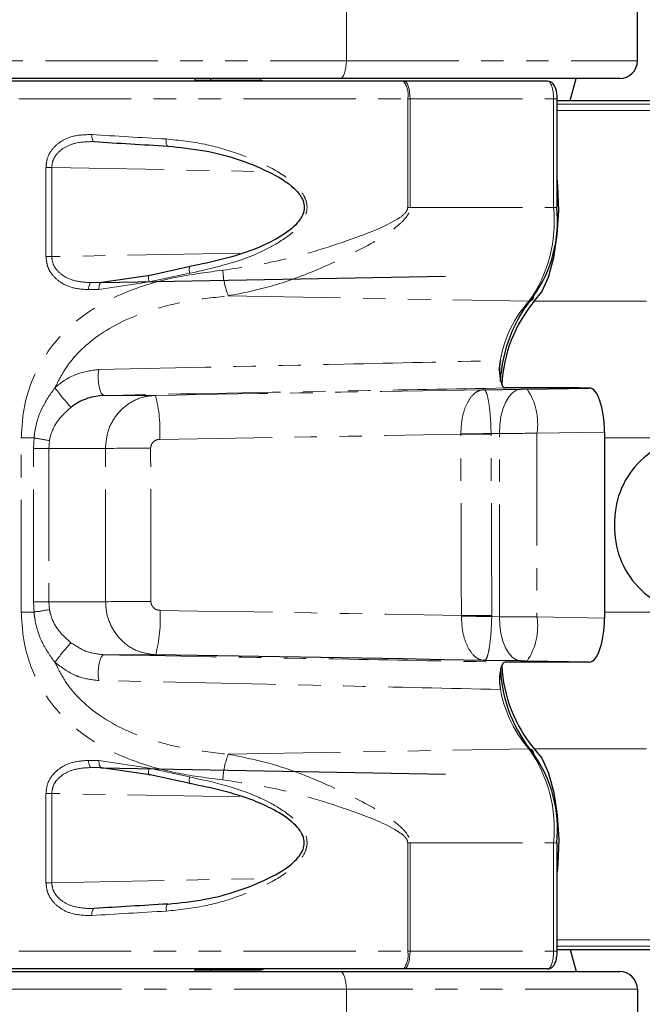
# Paper-space layout 'Inground Anchor' of a CAD drawing. Header units: millimetres. Extents: x 262 to 9484, y 125 to 8141.
# Tile 33 of 53: x 739 to 774, y 6114 to 6169. Entities that reach past the tile are written whole.
import ezdxf

# ---------------------------------------------------------------- set-up
doc = ezdxf.new("R2010")
doc.units = ezdxf.units.MM
doc.linetypes.add('PHANTOM', pattern=[12.7, 6.35, -1.27, 1.27, -1.27, 1.27, -1.27])
doc.layers.add('COMPONENT_GEOMETRY', color=7, linetype='Continuous')
doc.styles.add('SLDTEXTSTYLE0', font='TXT', dxfattribs={"width": 0.75})
doc.dimstyles.new('SLDDIMSTYLE0', dxfattribs={"dimtxt": 50, "dimasz": 3.302, "dimexe": 0, "dimexo": 0.0625, "dimgap": 12.5, "dimtad": 0, "dimtih": 1, "dimtoh": 1, "dimdec": 0, "dimrnd": 1e-09, "dimzin": 12, "dimdsep": 46, "dimtxsty": 'SLDTEXTSTYLE0', "dimsah": 1, "dimcen": 0.09, "dimadec": 0, "dimazin": 3, "dimtfac": 1, "dimtdec": 0, "dimtofl": 0, "dimtmove": 0, "dimatfit": 3, "dimfxl": 1, "dimfrac": 2, "dimtolj": 1, "dimtzin": 12, "dimarcsym": 0})

# ---------------------------------------------------------------- blocks, each defined once
blk = doc.blocks.new('_D_13')
at = {"layer": 'COMPONENT_GEOMETRY', "color": 7}
for p, q in [((519.7, 6139.559), (519.7, 3926.076)), ((4570.646, 6139.559), (4570.646, 3926.076)), ((519.7, 3929.251), (2471.284, 3929.251)), ((4570.646, 3929.251), (2619.062, 3929.251))]:
    blk.add_line(p, q, dxfattribs=at)
for points in [[(519.7, 3929.251), (523.002, 3928.743), (523.002, 3929.759)], [(4570.646, 3929.251), (4567.344, 3929.759), (4567.344, 3928.743)]]:
    blk.add_solid(points, dxfattribs=at)
at = {"layer": 'COMPONENT_GEOMETRY', "color": 7, "insert": (2471.284, 3954.017), "char_height": 50, "attachment_point": 1, "style": 'SLDTEXTSTYLE0'}
blk.add_mtext('4051', dxfattribs=at)

psp = doc.layouts.new('Inground Anchor')

# ---------------------------------------------------------------- linework, layer by layer
at = {"color": 8, "linetype": 'PHANTOM', "lineweight": 18}
for p, q in [((757.742, 6167.079), (757.742, 6172.079)), ((715.334, 6167.079), (757.742, 6167.079)), ((757.742, 6167.079), (774.191, 6167.079)), ((726.528, 6164.929), (761.209, 6164.929)), ((761.209, 6164.929), (761.209, 6158.791)), ((761.209, 6164.929), (761.34, 6164.929)), ((761.34, 6164.929), (769.455, 6164.929)), ((761.34, 6158.791), (761.34, 6164.929)), ((769.455, 6158.791), (769.455, 6164.929)), ((769.455, 6164.929), (769.657, 6164.929)), ((769.657, 6164.634), (1466.45, 6164.634)), ((769.657, 6164.277), (1618.607, 6164.277)), ((740.765, 6161.053), (740.765, 6156.007)), ((741.092, 6161.053), (740.765, 6161.053)), ((741.092, 6161.053), (753.307, 6160.811)), ((741.092, 6156.007), (741.092, 6161.053)), ((761.34, 6158.791), (761.209, 6158.791)), ((761.34, 6158.791), (769.455, 6158.791)), ((769.455, 6158.791), (769.657, 6158.791)), ((740.765, 6156.007), (741.092, 6156.007)), ((751.729, 6156.204), (741.092, 6156.007)), ((746.599, 6154.578), (748.885, 6155.065)), ((743.327, 6154.54), (743.923, 6154.551)), ((743.754, 6154.148), (746.599, 6154.578)), ((751.068, 6153.788), (768.063, 6153.484)), ((768.35, 6153.479), (1625.897, 6153.479)), ((746.95, 6148.162), (744.05, 6148.162)), ((770.859, 6148.578), (770.902, 6148.579)), ((764.214, 6145.958), (764.214, 6145.978)), ((766.394, 6146.011), (765.924, 6146.005)), ((765.924, 6146.005), (765.925, 6145.964)), ((766.394, 6135.646), (766.394, 6146.011)), ((772.33, 6146.084), (768.515, 6146.017)), ((768.515, 6146.017), (768.515, 6135.641)), ((739.367, 6135.905), (739.367, 6145.752)), ((740.088, 6145.752), (739.367, 6145.752)), ((740.059, 6145.162), (740.088, 6145.752)), ((740.962, 6145.605), (740.925, 6145.162)), ((772.33, 6145.752), (776.782, 6145.752)), ((740.059, 6145.162), (740.925, 6145.162)), ((740.059, 6136.495), (740.059, 6145.162)), ((744.122, 6145.162), (740.925, 6145.162)), ((740.925, 6145.162), (740.925, 6136.495)), ((740.088, 6135.905), (740.059, 6136.495)), ((740.059, 6136.495), (740.925, 6136.495)), ((740.925, 6136.495), (740.962, 6136.052)), ((744.135, 6136.495), (740.925, 6136.495)), ((740.088, 6135.905), (739.367, 6135.905)), ((772.33, 6135.905), (776.782, 6135.905)), ((764.246, 6135.679), (764.246, 6135.711)), ((765.959, 6135.718), (765.959, 6135.652)), ((765.959, 6135.652), (766.394, 6135.646)), ((768.515, 6135.641), (772.33, 6135.573)), ((746.964, 6133.495), (744.05, 6133.495)), ((751.068, 6127.869), (768.063, 6128.173)), ((768.35, 6128.178), (1625.897, 6128.178)), ((743.754, 6127.51), (746.599, 6127.079)), ((743.327, 6127.118), (743.923, 6127.107)), ((746.599, 6127.079), (748.885, 6126.592)), ((740.765, 6120.605), (740.765, 6125.65)), ((740.765, 6125.65), (741.092, 6125.65)), ((751.729, 6125.453), (741.092, 6125.65)), ((741.092, 6125.65), (741.092, 6120.605)), ((761.209, 6116.729), (761.209, 6122.866)), ((761.34, 6122.866), (761.209, 6122.866)), ((761.34, 6122.866), (769.455, 6122.866)), ((761.34, 6122.866), (761.34, 6116.729)), ((769.455, 6116.729), (769.455, 6122.866)), ((769.455, 6122.866), (769.657, 6122.866)), ((741.092, 6120.605), (753.307, 6120.846)), ((741.092, 6120.605), (740.765, 6120.605)), ((769.657, 6117.38), (1618.604, 6117.38)), ((769.657, 6117.023), (1469.886, 6117.023)), ((726.528, 6116.729), (761.209, 6116.729)), ((761.209, 6116.729), (761.34, 6116.729)), ((761.34, 6116.729), (769.455, 6116.729)), ((769.455, 6116.729), (769.657, 6116.729)), ((757.742, 6114.579), (715.334, 6114.579)), ((757.742, 6114.579), (757.742, 6109.579)), ((774.191, 6114.579), (757.742, 6114.579))]:
    psp.add_line(p, q, dxfattribs=at)
at = {"color": 7, "linetype": 'Continuous', "lineweight": 25}
for p, q in [((774.191, 6167.079), (774.191, 6172.079)), ((757.4, 6166.079), (714.992, 6166.079)), ((760.971, 6165.929), (727.528, 6165.929)), ((749.191, 6165.929), (749.191, 6166.079)), ((749.191, 6165.929), (749.191, 6166.079)), ((749.191, 6165.979), (752.848, 6165.979)), ((750.091, 6165.979), (750.091, 6166.079)), ((750.091, 6165.979), (750.091, 6166.079)), ((773.191, 6166.079), (757.4, 6166.079)), ((761.014, 6165.929), (760.971, 6165.929)), ((769.118, 6165.929), (761.014, 6165.929)), ((770.39, 6164.829), (770.739, 6166.079)), ((769.657, 6158.791), (769.657, 6164.929)), ((769.657, 6164.829), (1455.479, 6164.829)), ((748.923, 6155.451), (746.652, 6154.945)), ((746.652, 6154.945), (743.902, 6154.547)), ((743.902, 6154.547), (763.353, 6154.909)), ((765.517, 6148.483), (767.603, 6148.511)), ((770.902, 6148.579), (766.722, 6148.579)), ((767.956, 6148.516), (771.468, 6148.578)), ((771.468, 6148.578), (770.859, 6148.578)), ((772.33, 6146.084), (772.33, 6135.573)), ((767.603, 6133.147), (765.549, 6133.174)), ((770.908, 6133.079), (766.722, 6133.079)), ((771.468, 6133.079), (767.956, 6133.141)), ((771.468, 6133.079), (770.865, 6133.079)), ((770.908, 6133.079), (770.865, 6133.079)), ((746.652, 6126.712), (743.902, 6127.11)), ((743.902, 6127.11), (763.353, 6126.748)), ((748.923, 6126.206), (746.652, 6126.712)), ((769.657, 6116.729), (769.657, 6122.866)), ((769.657, 6116.829), (926.685, 6116.829)), ((770.39, 6116.829), (770.739, 6115.579)), ((714.992, 6115.579), (757.4, 6115.579)), ((760.971, 6115.729), (727.528, 6115.729)), ((749.191, 6115.579), (749.191, 6115.729)), ((749.191, 6115.579), (749.191, 6115.729)), ((749.191, 6115.679), (752.848, 6115.679)), ((750.091, 6115.579), (750.091, 6115.679)), ((750.091, 6115.579), (750.091, 6115.679)), ((757.4, 6115.579), (773.191, 6115.579)), ((761.014, 6115.729), (760.971, 6115.729)), ((769.118, 6115.729), (761.014, 6115.729)), ((774.191, 6114.579), (774.191, 6109.579))]:
    psp.add_line(p, q, dxfattribs=at)
at = {"color": 8, "linetype": 'PHANTOM', "lineweight": 18, "flags": 128}
for points in [[(757.742, 6167.079), (757.735, 6166.884), (757.716, 6166.696), (757.684, 6166.523), (757.642, 6166.371), (757.59, 6166.247), (757.531, 6166.155), (757.467, 6166.098), (757.4, 6166.079)], [(761.34, 6164.929), (761.333, 6165.124), (761.315, 6165.311), (761.285, 6165.484), (761.244, 6165.636), (761.195, 6165.76), (761.139, 6165.852), (761.078, 6165.909), (761.014, 6165.929)], [(743.496, 6162.512), (743.465, 6162.517), (743.435, 6162.538), (743.408, 6162.574), (743.386, 6162.623), (743.368, 6162.684), (743.357, 6162.755), (743.352, 6162.831), (743.353, 6162.911)], [(747.645, 6162.259), (747.625, 6162.264), (747.606, 6162.284), (747.59, 6162.32), (747.577, 6162.369), (747.567, 6162.431), (747.561, 6162.501), (747.559, 6162.578), (747.561, 6162.658)], [(748.923, 6155.451), (748.904, 6155.46), (748.888, 6155.45), (748.876, 6155.42), (748.868, 6155.373), (748.865, 6155.31), (748.867, 6155.236), (748.873, 6155.153), (748.885, 6155.065)], [(746.599, 6154.578), (746.579, 6154.668), (746.566, 6154.753), (746.561, 6154.829), (746.565, 6154.89), (746.576, 6154.935), (746.596, 6154.959), (746.621, 6154.963), (746.652, 6154.945)], [(743.171, 6154.14), (743.174, 6154.217), (743.182, 6154.292), (743.196, 6154.36), (743.215, 6154.421), (743.239, 6154.47), (743.266, 6154.508), (743.296, 6154.531), (743.327, 6154.54)], [(743.754, 6154.148), (743.756, 6154.225), (743.764, 6154.299), (743.777, 6154.368), (743.795, 6154.429), (743.818, 6154.478), (743.844, 6154.516), (743.872, 6154.539), (743.902, 6154.547)], [(743.746, 6149.621), (743.722, 6149.381), (743.719, 6149.127), (743.736, 6148.875), (743.773, 6148.642), (743.826, 6148.443), (743.893, 6148.29), (743.97, 6148.195), (744.05, 6148.162)], [(766.394, 6146.011), (766.413, 6146.495), (766.478, 6146.96), (766.587, 6147.39), (766.737, 6147.767), (766.92, 6148.078), (767.131, 6148.311), (767.362, 6148.457), (767.603, 6148.511)], [(765.925, 6145.964), (765.728, 6145.964), (765.524, 6145.963), (765.312, 6145.962), (765.096, 6145.961), (764.876, 6145.96), (764.655, 6145.959), (764.434, 6145.959), (764.214, 6145.958)], [(747.211, 6136.006), (749.352, 6135.969), (751.491, 6135.933), (753.626, 6135.896), (755.758, 6135.859), (757.887, 6135.823), (760.011, 6135.786), (762.131, 6135.749), (764.246, 6135.711)], [(765.959, 6135.718), (765.763, 6135.717), (765.557, 6135.716), (765.346, 6135.715), (765.129, 6135.714), (764.909, 6135.714), (764.687, 6135.713), (764.465, 6135.712), (764.246, 6135.711)], [(767.603, 6133.147), (767.362, 6133.2), (767.131, 6133.346), (766.92, 6133.579), (766.737, 6133.89), (766.587, 6134.268), (766.478, 6134.697), (766.413, 6135.163), (766.394, 6135.646)], [(743.746, 6132.036), (743.722, 6132.276), (743.719, 6132.53), (743.736, 6132.782), (743.773, 6133.015), (743.826, 6133.215), (743.893, 6133.367), (743.97, 6133.463), (744.05, 6133.495)], [(743.171, 6127.518), (743.174, 6127.44), (743.182, 6127.366), (743.196, 6127.297), (743.215, 6127.237), (743.239, 6127.187), (743.266, 6127.15), (743.296, 6127.126), (743.327, 6127.118)], [(743.754, 6127.51), (743.756, 6127.432), (743.764, 6127.358), (743.777, 6127.289), (743.795, 6127.229), (743.818, 6127.179), (743.844, 6127.142), (743.872, 6127.118), (743.902, 6127.11)], [(746.599, 6127.079), (746.579, 6126.989), (746.566, 6126.904), (746.561, 6126.829), (746.565, 6126.767), (746.576, 6126.723), (746.596, 6126.698), (746.621, 6126.694), (746.652, 6126.712)], [(748.923, 6126.206), (748.904, 6126.197), (748.888, 6126.207), (748.876, 6126.237), (748.868, 6126.284), (748.865, 6126.347), (748.867, 6126.422), (748.873, 6126.505), (748.885, 6126.592)], [(743.496, 6119.145), (743.465, 6119.14), (743.435, 6119.119), (743.408, 6119.084), (743.386, 6119.034), (743.368, 6118.973), (743.357, 6118.903), (743.352, 6118.826), (743.353, 6118.746)], [(747.645, 6119.398), (747.625, 6119.394), (747.606, 6119.373), (747.59, 6119.337), (747.577, 6119.288), (747.567, 6119.227), (747.561, 6119.156), (747.559, 6119.079), (747.561, 6118.999)], [(761.34, 6116.729), (761.333, 6116.534), (761.315, 6116.346), (761.285, 6116.173), (761.244, 6116.021), (761.195, 6115.897), (761.139, 6115.805), (761.078, 6115.748), (761.014, 6115.729)], [(757.4, 6115.579), (757.467, 6115.559), (757.531, 6115.502), (757.59, 6115.41), (757.642, 6115.286), (757.684, 6115.134), (757.716, 6114.961), (757.735, 6114.774), (757.742, 6114.579)]]:
    psp.add_lwpolyline(points, dxfattribs=at)
at = {"color": 7, "linetype": 'Continuous', "lineweight": 25, "flags": 128}
for points in [[(768.35, 6153.479), (768.793, 6154.011), (769.176, 6154.854), (769.474, 6155.952), (769.667, 6157.234), (769.743, 6158.618), (769.697, 6160.012), (769.657, 6160.438)], [(765.549, 6133.174), (763.244, 6133.214), (760.933, 6133.255), (758.616, 6133.295), (756.294, 6133.335), (753.968, 6133.376), (751.637, 6133.416), (749.302, 6133.456), (746.964, 6133.495)], [(768.35, 6128.178), (768.793, 6127.646), (769.176, 6126.803), (769.474, 6125.705), (769.667, 6124.423), (769.743, 6123.04), (769.697, 6121.645), (769.657, 6121.22)]]:
    psp.add_lwpolyline(points, dxfattribs=at)
at = {"color": 7, "linetype": 'Continuous', "lineweight": 25}
for centre, radius, start, end in [((773.191, 6167.079), 1, 270, 0), ((752.848, 6165.479), 0.5, 64.1581, 90), ((762.311, 6158.032), 7.368, 324.6905, 5.9084), ((774.719, 6148.494), 8.293, 140.4628, 176.8071), ((774.546, 6148.372), 8.029, 140.5028, 177.0484), ((777.748, 6140.981), 4.85, 91.7591, 181.8037), ((777.748, 6140.676), 4.85, 178.1963, 268.2409), ((774.669, 6133.132), 8.235, 183.5248, 219.5928), ((774.551, 6133.288), 8.035, 182.9199, 219.4919), ((762.311, 6123.625), 7.368, 354.0916, 35.3095), ((752.848, 6116.179), 0.5, 270, 295.8419), ((773.191, 6114.579), 1, 0, 90)]:
    psp.add_arc(centre, radius, start, end, dxfattribs=at)
at = {"color": 8, "linetype": 'PHANTOM', "lineweight": 18}
for centre, radius, start, end in [((759.982, 6165.164), 1.249, 349.1204, 37.7215), ((761.703, 6157.988), 7.793, 324.6905, 5.9084), ((755.524, 6155.501), 4.774, 183.1684, 201.0207), ((768.068, 6153.741), 0.257, 268.9131, 7.2235), ((773.049, 6148.996), 6.708, 138.0112, 175.1471), ((753.027, 6157.264), 14.611, 216.4071, 222.0224), ((739.264, 6146.152), 7.945, 356.5465, 14.6568), ((765.046, 6146.553), 3.511, 351.2142, 34.0038), ((760.681, 6428.488), 282.532, 270.7165, 271.06334), ((733.102, 6101.676), 44.626, 79.8561, 80.9945), ((746.63, 5857.92), 287.253, 89.98983, 90.50025), ((746.644, 5847.889), 288.617, 89.98966, 90.49814), ((733.102, 6179.981), 44.626, 279.0055, 280.1439), ((739.277, 6135.518), 7.948, 345.2553, 3.5163), ((760.715, 5853.268), 282.432, 88.93612, 89.28366), ((765.046, 6135.104), 3.511, 325.9962, 8.7858), ((753.027, 6124.393), 14.611, 137.9776, 143.5929), ((773.28, 6132.737), 6.932, 186.6585, 221.1777), ((761.703, 6123.669), 7.793, 354.0916, 35.3095), ((768.068, 6127.916), 0.257, 352.7765, 91.0869), ((755.524, 6126.157), 4.774, 158.9793, 176.8316), ((759.982, 6116.493), 1.249, 322.2785, 10.8796)]:
    psp.add_arc(centre, radius, start, end, dxfattribs=at)
for centre, major_axis, ratio, start_param, end_param in [((769.118, 6164.929), (0, 1), 0.337171, 4.712389, 6.283185), ((754.528, 6163.978), (28, -1.118), 0.058776, 4.304191, 4.463289), ((754.521, 6154.874), (27.6, 0.453), 0.005969, 4.294672, 4.317332), ((754.528, 6154.474), (28, 0.453), 0.005884, 4.294675, 4.317335), ((733.788, 6148.865), (162.566, 2.683), 0.00568, 4.793348, 4.908734), ((767.853, 6148.517), (0.5, 0.008), 0.005682, 4.18875, 4.920963), ((733.829, 6146.366), (165.066, 2.642), 0.005508, 4.793356, 4.897436), ((574.52, -3506.54), (127.357, 12715.986), 0.011237, 5.573169, 5.574406), ((575.769, -3506.54), (126.107, 12716.019), 0.011408, 5.573167, 5.574404), ((767.894, 6146.018), (3, 0.008), 0.000947, 4.188841, 4.921054), ((692.901, 3809.669), (0, 9311.037), 0.005683, 4.964966, 4.965927), ((695.265, 3809.669), (-2.363, 9311.081), 0.00577, 4.964964, 4.965926), ((767.894, 6135.64), (3, -0.008), 0.000947, 1.362131, 2.094345), ((767.853, 6133.14), (0.5, -0.008), 0.005682, 1.362222, 2.094436), ((754.528, 6127.183), (28, -0.453), 0.005884, 1.96585, 1.988511), ((754.521, 6126.783), (27.6, -0.453), 0.005969, 1.965853, 1.988514), ((754.528, 6117.68), (28, 1.118), 0.058776, 1.819896, 1.978994), ((769.118, 6116.729), (0, 1), 0.337171, 3.141593, 4.712389)]:
    psp.add_ellipse(centre, major_axis=major_axis, ratio=ratio, start_param=start_param, end_param=end_param, dxfattribs=at)
at = {"color": 7, "linetype": 'Continuous', "lineweight": 25}
for centre, major_axis, ratio, start_param, end_param in [((754.512, 6163.579), (27.6, -1.118), 0.059626, 4.30426, 4.463358), ((771.467, 6146.078), (0.002, 2.5), 0.345418, 4.71517, 6.283825), ((771.467, 6135.579), (-0.002, 2.5), 0.345418, 3.140953, 4.709608), ((754.512, 6118.079), (27.6, 1.118), 0.059626, 1.819828, 1.978925)]:
    psp.add_ellipse(centre, major_axis=major_axis, ratio=ratio, start_param=start_param, end_param=end_param, dxfattribs=at)
for points, knots in [([(769.657, 6164.929), (769.655, 6165.017), (769.648, 6165.222), (769.581, 6165.533), (769.472, 6165.758), (769.293, 6165.905), (769.175, 6165.921), (769.118, 6165.929)], [0, 0, 0, 0, 0.1846, 0.427143, 0.715699, 0.862577, 1, 1, 1, 1]), ([(747.645, 6162.259), (748.346, 6162.187), (750.287, 6161.986), (752.752, 6161.177), (754.569, 6160.141), (755.192, 6159.433), (755.368, 6158.985), (755.369, 6158.571), (755.244, 6158.287), (755.052, 6157.989), (754.598, 6157.497), (753.692, 6156.932), (751.763, 6156.044), (750.139, 6155.705), (748.923, 6155.451)], [0, 0, 0, 0, 0.12991, 0.359387, 0.464769, 0.505001, 0.527937, 0.550681, 0.578411, 0.582677, 0.615146, 0.698783, 0.774581, 1, 1, 1, 1]), ([(766.449, 6150.125), (766.432, 6150.025), (766.398, 6149.824), (766.392, 6149.479), (766.421, 6149.15), (766.484, 6148.867), (766.574, 6148.667), (766.659, 6148.586), (766.708, 6148.58), (766.722, 6148.579)], [0, 0, 0, 0, 0.15705, 0.314102, 0.471129, 0.628117, 0.785073, 0.942021, 1, 1, 1, 1]), ([(744.05, 6148.162), (743.739, 6148.126), (743.114, 6148.054), (742.494, 6147.722), (742.204, 6147.506), (742.173, 6147.483)], [0, 0, 0, 0, 0.469247, 0.942621, 1, 1, 1, 1]), ([(766.722, 6133.079), (766.685, 6133.068), (766.612, 6133.045), (766.515, 6132.873), (766.441, 6132.619), (766.398, 6132.302), (766.392, 6131.961), (766.417, 6131.7), (766.442, 6131.568), (766.449, 6131.532)], [0, 0, 0, 0, 0.156971, 0.313942, 0.470894, 0.627843, 0.784815, 0.941826, 1, 1, 1, 1]), ([(747.645, 6119.398), (748.346, 6119.47), (750.287, 6119.671), (752.752, 6120.48), (754.569, 6121.516), (755.192, 6122.224), (755.368, 6122.672), (755.369, 6123.087), (755.244, 6123.37), (755.052, 6123.668), (754.598, 6124.16), (753.692, 6124.725), (751.763, 6125.613), (750.139, 6125.952), (748.923, 6126.206)], [0, 0, 0, 0, 0.12991, 0.359387, 0.464769, 0.505001, 0.527937, 0.550681, 0.578411, 0.582677, 0.615146, 0.698783, 0.774581, 1, 1, 1, 1]), ([(769.118, 6115.729), (769.175, 6115.736), (769.282, 6115.751), (769.412, 6115.849), (769.519, 6115.992), (769.603, 6116.21), (769.651, 6116.478), (769.656, 6116.662), (769.657, 6116.729)], [0, 0, 0, 0, 0.136528, 0.259627, 0.402284, 0.618123, 0.860319, 1, 1, 1, 1])]:
    psp.add_open_spline(points, degree=3, knots=knots, dxfattribs=at)
at = {"color": 8, "linetype": 'PHANTOM', "lineweight": 18}
for points, knots in [([(743.353, 6162.911), (742.951, 6162.901), (742.288, 6162.883), (741.509, 6162.49), (741.056, 6162.033), (740.807, 6161.541), (740.779, 6161.207), (740.765, 6161.053)], [0, 0, 0, 0, 0.343371, 0.565902, 0.738595, 0.878696, 1, 1, 1, 1]), ([(748.885, 6155.065), (750.141, 6155.347), (751.822, 6155.724), (753.809, 6156.715), (754.744, 6157.352), (755.311, 6158.024), (755.526, 6158.521), (755.526, 6159.006), (755.348, 6159.503), (754.718, 6160.29), (753.421, 6161.105), (751.645, 6161.856), (749.662, 6162.435), (748.287, 6162.581), (747.561, 6162.658)], [0, 0, 0, 0, 0.222881, 0.298074, 0.38192, 0.415154, 0.448608, 0.472751, 0.496858, 0.538181, 0.643652, 0.75608, 0.871235, 1, 1, 1, 1]), ([(741.092, 6161.053), (741.104, 6161.175), (741.13, 6161.442), (741.364, 6161.832), (741.786, 6162.191), (742.514, 6162.496), (743.123, 6162.506), (743.496, 6162.512)], [0, 0, 0, 0, 0.112579, 0.245384, 0.414973, 0.641274, 1, 1, 1, 1]), ([(761.209, 6158.791), (761.205, 6158.75), (761.2, 6158.699), (761.157, 6158.59), (760.999, 6158.371), (760.067, 6157.745), (757.733, 6156.86), (754.421, 6155.788), (751.867, 6155.404), (750.758, 6155.237)], [0, 0, 0, 0, 0.010783, 0.013401, 0.031151, 0.081795, 0.312783, 0.701606, 1, 1, 1, 1]), ([(751.068, 6153.788), (751.879, 6153.95), (753.543, 6154.283), (756.049, 6155.206), (758.504, 6156.375), (760.303, 6157.369), (761.15, 6158.231), (761.319, 6158.567), (761.333, 6158.721), (761.34, 6158.791)], [0, 0, 0, 0, 0.216048, 0.443479, 0.676218, 0.906067, 0.960964, 0.982482, 1, 1, 1, 1]), ([(740.765, 6156.007), (740.782, 6155.835), (740.815, 6155.49), (741.084, 6154.99), (741.564, 6154.526), (742.293, 6154.191), (742.873, 6154.157), (743.171, 6154.14)], [0, 0, 0, 0, 0.142347, 0.284676, 0.473251, 0.728841, 1, 1, 1, 1]), ([(743.327, 6154.54), (743.049, 6154.552), (742.515, 6154.577), (741.839, 6154.834), (741.39, 6155.198), (741.137, 6155.594), (741.107, 6155.871), (741.092, 6156.007)], [0, 0, 0, 0, 0.283974, 0.545536, 0.731752, 0.867421, 1, 1, 1, 1]), ([(750.758, 6155.237), (749.915, 6155.13), (748.232, 6154.917), (745.445, 6154.166), (742.735, 6152.802), (740.555, 6150.47), (739.503, 6147.986), (739.403, 6146.351), (739.367, 6145.752)], [0, 0, 0, 0, 0.151687, 0.303172, 0.526485, 0.711728, 0.894443, 1, 1, 1, 1]), ([(741.268, 6148.592), (741.452, 6148.952), (742.039, 6150.098), (743.751, 6151.754), (746.208, 6152.9), (748.756, 6153.525), (750.292, 6153.7), (751.068, 6153.788)], [0, 0, 0, 0, 0.103953, 0.330894, 0.610163, 0.803143, 1, 1, 1, 1]), ([(743.746, 6149.621), (748.365, 6149.723), (755.929, 6149.89), (763.501, 6150.059), (766.449, 6150.125)], [0, 0, 0, 0, 0.610672, 1, 1, 1, 1]), ([(741.268, 6148.592), (741.309, 6148.627), (741.682, 6148.949), (742.492, 6149.453), (743.332, 6149.566), (743.746, 6149.621)], [0, 0, 0, 0, 0.058801, 0.535727, 1, 1, 1, 1]), ([(740.088, 6145.752), (740.094, 6145.812), (740.151, 6146.368), (740.431, 6147.394), (740.992, 6148.198), (741.268, 6148.592)], [0, 0, 0, 0, 0.057556, 0.537551, 1, 1, 1, 1]), ([(766.722, 6148.579), (763.781, 6148.525), (756.22, 6148.386), (748.666, 6148.247), (744.05, 6148.162)], [0, 0, 0, 0, 0.388949, 1, 1, 1, 1]), ([(744.122, 6145.162), (744.153, 6145.491), (744.213, 6146.146), (744.682, 6147.026), (745.379, 6147.706), (746.179, 6148.092), (746.724, 6148.141), (746.95, 6148.162)], [0, 0, 0, 0, 0.211532, 0.421691, 0.632628, 0.84791, 1, 1, 1, 1]), ([(764.214, 6145.978), (764.226, 6146.248), (764.249, 6146.798), (764.456, 6147.518), (764.763, 6148.081), (765.13, 6148.404), (765.393, 6148.479), (765.514, 6148.483), (765.517, 6148.483)], [0, 0, 0, 0, 0.184504, 0.375518, 0.581526, 0.809314, 0.994346, 1, 1, 1, 1]), ([(765.517, 6148.483), (765.518, 6148.483), (765.552, 6148.481), (765.627, 6148.412), (765.734, 6148.096), (765.828, 6147.54), (765.898, 6146.825), (765.916, 6146.275), (765.924, 6146.005)], [0, 0, 0, 0, 0.005646, 0.190561, 0.418487, 0.624684, 0.815707, 1, 1, 1, 1]), ([(742.173, 6147.483), (741.903, 6147.241), (741.373, 6146.765), (741.068, 6146.089), (740.979, 6145.698), (740.97, 6145.646), (740.962, 6145.605)], [0, 0, 0, 0, 0.473407, 0.931566, 0.944589, 1, 1, 1, 1]), ([(747.194, 6145.673), (747.153, 6145.67), (747.055, 6145.662), (746.91, 6145.598), (746.783, 6145.485), (746.698, 6145.338), (746.687, 6145.228), (746.681, 6145.173)], [0, 0, 0, 0, 0.155525, 0.374182, 0.585503, 0.793018, 1, 1, 1, 1]), ([(746.964, 6133.495), (746.633, 6133.536), (745.968, 6133.618), (745.096, 6134.181), (744.461, 6134.989), (744.169, 6135.813), (744.144, 6136.323), (744.135, 6136.495)], [0, 0, 0, 0, 0.2228142, 0.4471521, 0.670377, 0.888765, 1, 1, 1, 1]), ([(746.696, 6136.506), (746.698, 6136.477), (746.703, 6136.392), (746.757, 6136.254), (746.873, 6136.119), (747.031, 6136.026), (747.151, 6136.012), (747.211, 6136.006)], [0, 0, 0, 0, 0.108678, 0.323219, 0.545584, 0.772492, 1, 1, 1, 1]), ([(750.758, 6126.42), (749.915, 6126.527), (748.232, 6126.74), (745.445, 6127.491), (742.735, 6128.855), (740.555, 6131.187), (739.503, 6133.671), (739.403, 6135.306), (739.367, 6135.905)], [0, 0, 0, 0, 0.151687, 0.303172, 0.526485, 0.711728, 0.894443, 1, 1, 1, 1]), ([(741.268, 6133.065), (741.019, 6133.415), (740.484, 6134.171), (740.169, 6135.185), (740.1, 6135.792), (740.088, 6135.905)], [0, 0, 0, 0, 0.413144, 0.890817, 1, 1, 1, 1]), ([(740.962, 6136.052), (740.978, 6135.974), (741.064, 6135.543), (741.42, 6134.843), (741.931, 6134.389), (742.173, 6134.174)], [0, 0, 0, 0, 0.105262, 0.57608, 1, 1, 1, 1]), ([(765.549, 6133.174), (765.545, 6133.174), (765.425, 6133.178), (765.161, 6133.253), (764.795, 6133.576), (764.487, 6134.139), (764.281, 6134.859), (764.257, 6135.408), (764.246, 6135.679)], [0, 0, 0, 0, 0.005633, 0.190875, 0.418683, 0.624651, 0.815589, 1, 1, 1, 1]), ([(765.959, 6135.652), (765.95, 6135.382), (765.933, 6134.832), (765.862, 6134.117), (765.767, 6133.561), (765.659, 6133.245), (765.584, 6133.175), (765.55, 6133.174), (765.549, 6133.174)], [0, 0, 0, 0, 0.1842, 0.375146, 0.581304, 0.809251, 0.994375, 1, 1, 1, 1]), ([(742.173, 6134.174), (742.463, 6133.986), (743.045, 6133.609), (743.714, 6133.533), (744.05, 6133.495)], [0, 0, 0, 0, 0.498504, 1, 1, 1, 1]), ([(741.268, 6133.065), (741.452, 6132.705), (742.039, 6131.559), (743.751, 6129.904), (746.214, 6128.755), (748.763, 6128.13), (750.299, 6127.956), (751.068, 6127.869)], [0, 0, 0, 0, 0.103954, 0.330894, 0.610164, 0.804937, 1, 1, 1, 1]), ([(743.746, 6132.036), (743.367, 6132.08), (742.924, 6132.132), (742.072, 6132.467), (741.643, 6132.786), (741.268, 6133.065)], [0, 0, 0, 0, 0.425665, 0.497035, 1, 1, 1, 1]), ([(744.05, 6133.495), (748.666, 6133.41), (756.22, 6133.272), (763.781, 6133.133), (766.722, 6133.079)], [0, 0, 0, 0, 0.6110512, 1, 1, 1, 1]), ([(766.449, 6131.532), (763.501, 6131.598), (755.929, 6131.768), (748.365, 6131.934), (743.746, 6132.036)], [0, 0, 0, 0, 0.389328, 1, 1, 1, 1]), ([(740.765, 6125.65), (740.782, 6125.822), (740.815, 6126.167), (741.084, 6126.667), (741.564, 6127.131), (742.293, 6127.466), (742.873, 6127.5), (743.171, 6127.518)], [0, 0, 0, 0, 0.142347, 0.284676, 0.473251, 0.728841, 1, 1, 1, 1]), ([(751.068, 6127.869), (751.879, 6127.707), (753.543, 6127.375), (756.049, 6126.451), (758.504, 6125.282), (760.303, 6124.289), (761.15, 6123.427), (761.319, 6123.09), (761.333, 6122.936), (761.34, 6122.866)], [0, 0, 0, 0, 0.216048, 0.443479, 0.676218, 0.906067, 0.960964, 0.982482, 1, 1, 1, 1]), ([(743.327, 6127.118), (743.049, 6127.105), (742.515, 6127.08), (741.839, 6126.823), (741.39, 6126.459), (741.137, 6126.063), (741.107, 6125.786), (741.092, 6125.65)], [0, 0, 0, 0, 0.283974, 0.545536, 0.731752, 0.867421, 1, 1, 1, 1]), ([(748.885, 6126.592), (750.141, 6126.31), (751.822, 6125.933), (753.809, 6124.942), (754.744, 6124.305), (755.311, 6123.633), (755.526, 6123.136), (755.526, 6122.651), (755.348, 6122.154), (754.718, 6121.367), (753.421, 6120.552), (751.645, 6119.801), (749.662, 6119.222), (748.287, 6119.076), (747.561, 6118.999)], [0, 0, 0, 0, 0.222881, 0.298074, 0.38192, 0.415154, 0.448608, 0.472751, 0.496858, 0.538181, 0.643652, 0.75608, 0.871235, 1, 1, 1, 1]), ([(761.209, 6122.866), (761.205, 6122.907), (761.2, 6122.958), (761.157, 6123.067), (760.999, 6123.286), (760.067, 6123.912), (757.733, 6124.797), (754.421, 6125.869), (751.867, 6126.254), (750.758, 6126.42)], [0, 0, 0, 0, 0.010783, 0.013401, 0.031151, 0.081795, 0.312783, 0.701606, 1, 1, 1, 1]), ([(743.353, 6118.746), (742.951, 6118.757), (742.288, 6118.774), (741.509, 6119.167), (741.056, 6119.624), (740.807, 6120.116), (740.779, 6120.45), (740.765, 6120.605)], [0, 0, 0, 0, 0.343371, 0.565902, 0.738595, 0.878696, 1, 1, 1, 1]), ([(741.092, 6120.605), (741.104, 6120.482), (741.13, 6120.215), (741.364, 6119.825), (741.786, 6119.466), (742.514, 6119.162), (743.123, 6119.151), (743.496, 6119.145)], [0, 0, 0, 0, 0.1125789, 0.2453844, 0.4149733, 0.6412736, 1, 1, 1, 1])]:
    psp.add_open_spline(points, degree=3, knots=knots, dxfattribs=at)

# ---------------------------------------------------------------- dimensions: what is measured, and where the dimension line sits
at = {"layer": 'COMPONENT_GEOMETRY', "color": 7}
dim = psp.add_linear_dim(base=(4570.646, 3929.251), p1=(519.7, 6140.829), p2=(4570.646, 6140.829), angle=0, dimstyle='SLDDIMSTYLE0', dxfattribs=at)
dim.commit()
dim.dimension.update_dxf_attribs({"geometry": '_D_13', "text_midpoint": (2545.173, 3929.251), "dimtype": 160})

doc.saveas('drawing.dxf')
